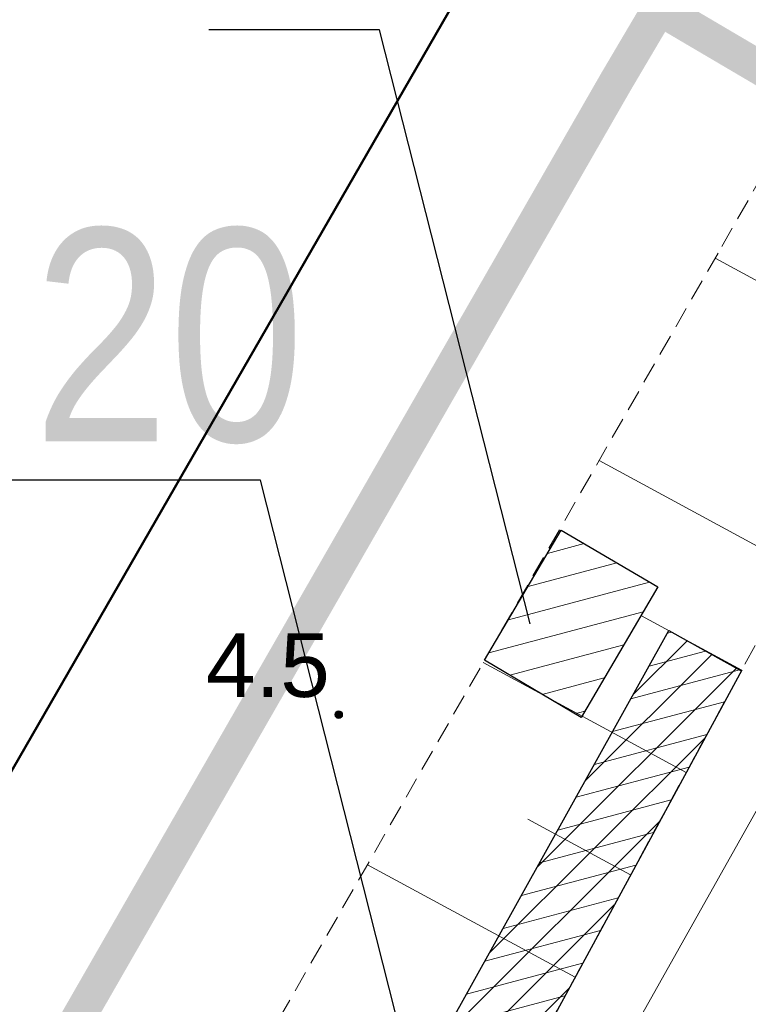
# Model space of a CAD drawing. Extents: x 5477758 to 5478353, y 5918276 to 5918502.
# Tile 76 of 127: x 5477936.48 to 5477945.04, y 5918459.33 to 5918470.91. Entities that reach past the tile are written whole.
import ezdxf
from ezdxf.enums import TextEntityAlignment as Align

# ---------------------------------------------------------------- set-up
doc = ezdxf.new("R2010")
doc.units = 0
doc.header["$LTSCALE"] = 0.25
doc.linetypes.add('budynki akt$0$DASHED', pattern=[19.05, 12.7, -6.35])
doc.linetypes.add('PRZER2-1', pattern=[3, 2, -1])
doc.layers.get('0').update_dxf_attribs({"linetype": 'CONTINUOUS', "lineweight": 13})
for name, color, linetype, lineweight in [('A_GRANICA OPRACOWANIA', 7, 'CONTINUOUS', 0), ('GESBZO', 252, 'CONTINUOUS', 50), ('GSSZSN', 252, 'PRZER2-1', 18), ('OT_Rzedna', 252, 'CONTINUOUS', 18), ('pomiar', 252, 'CONTINUOUS', 18), ('wysokosci', 252, 'CONTINUOUS', 18), ('ZZ_cięcie-krzewów', 203, 'CONTINUOUS', 25), ('ZZ_grupa', 60, 'CONTINUOUS', 30), ('ZZ_grupa-krzewow-szraf', 60, 'CONTINUOUS', 13), ('ZZ_numer-inwentaryzacyjny', 5, 'CONTINUOUS', 25)]:
    doc.layers.add(name, color=color, linetype=linetype, lineweight=lineweight)
doc.styles.add('GEO-INFO', font='arial.ttf')
doc.styles.add('zielen', font='ARIALN.TTF', dxfattribs={"height": 2.5})
pattern_1 = [(194.933, (5477837.84446, 5918344.9947), (0.08181636, -0.30677734), [])]

# ---------------------------------------------------------------- blocks, each defined once
blk = doc.blocks.new('OTRN')
at = {"linetype": 'Continuous', "lineweight": 13}
blk.add_hatch(color=0, dxfattribs=at).paths.add_polyline_path([(0, -0.091, 1), (0, 0.091, 1)])
at = {"color": 0, "linetype": 'Continuous', "lineweight": 13}
blk.add_circle((0, 0), 0.0906, dxfattribs=at)

msp = doc.modelspace()

# ---------------------------------------------------------------- hatches: boundary and pattern name
at = {"layer": 'ZZ_cięcie-krzewów', "ltscale": 0.25}
h = msp.add_hatch(dxfattribs=at)
h.set_pattern_fill('ANSI31', color=256, scale=0.1)
h.set_pattern_definition([(45, (0, 0), (-0.224506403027, 0.224506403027), [])])
edge = h.paths.add_edge_path()
edge.add_line((5477944.967, 5918463.262), (5477929.952, 5918435.573))
edge.add_line((5477929.952, 5918435.573), (5477928.8, 5918436.198))
edge.add_line((5477928.8, 5918436.198), (5477944.111, 5918463.726))
edge.add_line((5477944.111, 5918463.726), (5477944.962, 5918463.253))
at = {"layer": 'ZZ_grupa-krzewow-szraf'}
h = msp.add_hatch(dxfattribs=at)
h.set_pattern_fill('ANSI31', color=256, scale=0.1, angle=90)
h.set_pattern_definition(pattern_1)
h.paths.add_polyline_path([(5477942.846, 5918464.907), (5477943.981, 5918464.241), (5477943.079, 5918462.704), (5477941.945, 5918463.377)])
h = msp.add_hatch(dxfattribs=at)
h.set_pattern_fill('ANSI31', color=256, scale=0.1, angle=90)
h.set_pattern_definition(pattern_1)
edge = h.paths.add_edge_path()
edge.add_line((5477944.967, 5918463.262), (5477929.952, 5918435.573))
edge.add_line((5477929.952, 5918435.573), (5477928.8, 5918436.198))
edge.add_line((5477928.8, 5918436.198), (5477944.111, 5918463.726))
edge.add_line((5477944.111, 5918463.726), (5477944.962, 5918463.253))

# ---------------------------------------------------------------- linework, layer by layer
at = {"layer": 'A_GRANICA OPRACOWANIA', "color": 1, "linetype": 'budynki akt$0$DASHED', "ltscale": 0.1, "const_width": 0.4}
msp.add_lwpolyline([(5477924.666, 5918437.385), (5477923.68, 5918435.693), (5477947.085, 5918422.232), (5477949.411, 5918426.304), (5477947.596, 5918427.361), (5477964.141, 5918455.941), (5477965.541, 5918458.35), (5477956.078, 5918463.925), (5477947.799, 5918468.803), (5477947.799, 5918468.803), (5477943.997, 5918471.043), (5477943.489, 5918470.182), (5477933.716, 5918453.151), (5477933.004, 5918451.909), (5477924.666, 5918437.385)], dxfattribs=at)
at = {"layer": 'GESBZO', "linetype": 'Continuous', "lineweight": 50}
msp.add_lwpolyline([(5477938.187, 5918486.305), (5477944.481, 5918482.719), (5477947.274, 5918480.998), (5477931.149, 5918452.977), (5477933.004, 5918451.909), (5477924.666, 5918437.385), (5477915.543, 5918442.632), (5477923.558, 5918456.638), (5477921.783, 5918457.715)], close=True, dxfattribs=at)
at = {"layer": 'GSSZSN', "linetype": 'PRZER2-1', "lineweight": 18, "ltscale": 0.5}
for points in [[(5477929.356, 5918434.475), (5477926.268, 5918436.181), (5477930.77, 5918443.87), (5477944.733, 5918468.243), (5477950.113, 5918477.734), (5477949.938, 5918479.477), (5477950.546, 5918480.534)], [(5477950.546, 5918480.534), (5477953.061, 5918478.205), (5477947.805, 5918468.497), (5477938.059, 5918450.522), (5477929.356, 5918434.475)]]:
    msp.add_lwpolyline(points, dxfattribs=at)
at = {"layer": 'GSSZSN', "linetype": 'Continuous', "lineweight": 18, "flags": 128}
for points in [[(5477946.925, 5918466.874), (5477944.654, 5918468.105)], [(5477945.619, 5918464.466), (5477943.292, 5918465.728)], [(5477944.967, 5918463.262), (5477943.789, 5918463.901)], [(5477944.314, 5918462.058), (5477941.93, 5918463.351)], [(5477943.661, 5918460.854), (5477942.455, 5918461.508)], [(5477943.008, 5918459.65), (5477940.568, 5918460.973)]]:
    msp.add_lwpolyline(points, dxfattribs=at)
at = {"layer": 'pomiar', "linetype": 'Continuous', "lineweight": 18, "flags": 128}
msp.add_lwpolyline([(5477948.233, 5918467.115), (5477943.04, 5918457.871), (5477943.928, 5918457.35)], dxfattribs=at)
at = {"layer": 'ZZ_grupa', "elevation": 10.06}
for points in [[(5477942.846, 5918464.907), (5477943.981, 5918464.241), (5477943.079, 5918462.704), (5477941.945, 5918463.377), (5477942.846, 5918464.907)], [(5477944.967, 5918463.262), (5477929.952, 5918435.573), (5477928.8, 5918436.198), (5477944.111, 5918463.726), (5477944.962, 5918463.253)]]:
    msp.add_lwpolyline(points, dxfattribs=at)
at = {"layer": 'ZZ_numer-inwentaryzacyjny', "elevation": 10.06}
msp.add_lwpolyline([(5477942.48, 5918463.807), (5477940.71, 5918470.792), (5477938.706, 5918470.792)], dxfattribs=at)
at = {"layer": 'ZZ_numer-inwentaryzacyjny'}
msp.add_lwpolyline([(5477941.354, 5918457.432), (5477939.311, 5918465.495), (5477936.291, 5918465.495)], dxfattribs=at)

# ---------------------------------------------------------------- block references
at = {"layer": 'OT_Rzedna', "color": 7, "linetype": 'Continuous', "xscale": 0.5, "yscale": 0.5, "zscale": 0.5}
msp.add_blockref('OTRN', (5477940.232, 5918462.739), dxfattribs=at)

# ---------------------------------------------------------------- texts
at = {"layer": 'wysokosci', "style": 'GEO-INFO'}
msp.add_text('4.5', height=0.75, dxfattribs=at).set_placement((5477938.67, 5918463.696), align=Align.TOP_LEFT)
at = {"layer": 'wysokosci', "color": 7, "style": 'GEO-INFO'}
msp.add_text('4.5', height=0.75, dxfattribs=at).set_placement((5477938.67, 5918463.696), align=Align.TOP_LEFT)
at = {"layer": 'ZZ_numer-inwentaryzacyjny', "linetype": 'Continuous', "insert": (5477936.642, 5918468.454), "char_height": 2.5, "width": 3.31586, "attachment_point": 1, "style": 'zielen'}
msp.add_mtext('20', dxfattribs=at)

doc.saveas('drawing.dxf')
